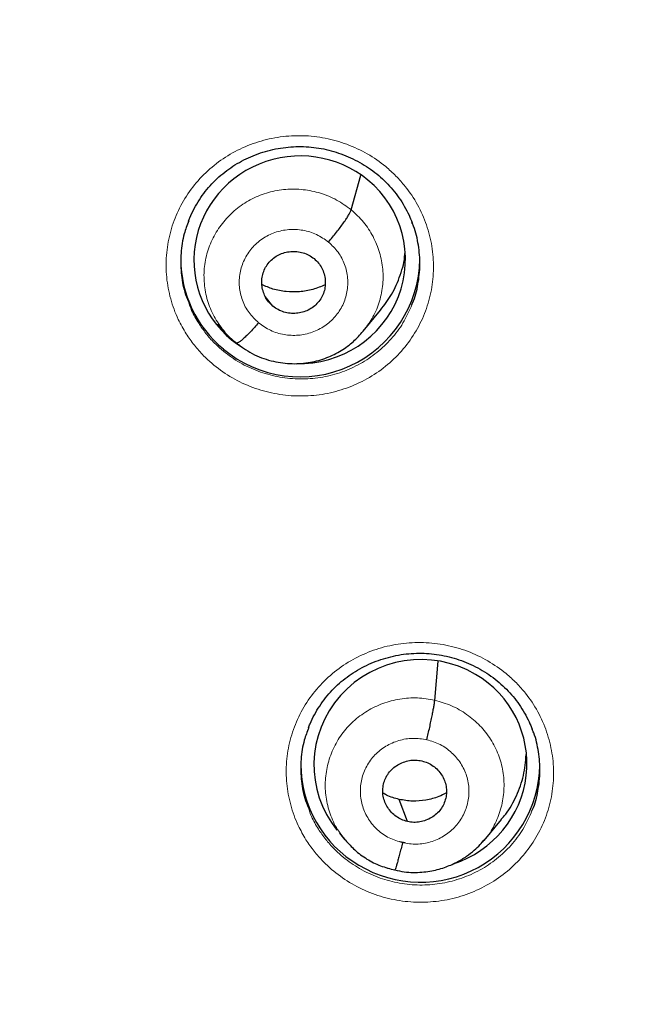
# Model space of a CAD drawing. Header units: millimetres. Extents: x 8 to 2236, y 12 to 2208.
# Tile 41 of 165: x 1062 to 1070, y 1841 to 1855. Entities that reach past the tile are written whole.
import ezdxf

# ---------------------------------------------------------------- set-up
doc = ezdxf.new("R2010")
doc.units = ezdxf.units.MM

msp = doc.modelspace()

# ---------------------------------------------------------------- linework, layer by layer
at = {"color": 7, "linetype": 'Continuous', "lineweight": 30}
for p, q in [((1066.275, 1852.602), (1066.412, 1853.093)), ((1065.164, 1851.231), (1065.053, 1851.371)), ((1066.447, 1850.875), (1066.694, 1851.174)), ((1064.38, 1850.981), (1064.467, 1850.876)), ((1067.464, 1845.626), (1067.514, 1846.185)), ((1067.076, 1843.902), (1066.958, 1844.217)), ((1068.166, 1843.633), (1068.413, 1843.93)), ((1066.109, 1843.737), (1066.185, 1843.644)), ((1066.178, 1843.654), (1066.195, 1843.637)), ((1066.197, 1843.639), (1066.19, 1843.648)), ((1067.045, 1843.597), (1066.969, 1843.613)), ((1068.162, 1843.636), (1068.14, 1843.611)), ((1066.896, 1843.211), (1066.891, 1843.21))]:
    msp.add_line(p, q, dxfattribs=at)
at = {"color": 252, "linetype": 'Continuous', "lineweight": 0}
for p, q in [((1066.219, 1843.611), (1066.197, 1843.639)), ((1066.891, 1843.21), (1066.743, 1843.259))]:
    msp.add_line(p, q, dxfattribs=at)
at = {"color": 7, "linetype": 'Continuous', "lineweight": 30}
for centre, radius, start, end in [((1087.205, 1877.398), 23.103, 180.8483, 359.1517), ((1065.509, 1851.905), 1.657, 180.1223, 230.6965), ((1065.55, 1851.929), 1.702, 230.1318, 359.0592), ((1067.221, 1844.718), 1.662, 180.183, 239.7321), ((1067.26, 1844.738), 1.699, 238.9555, 358.8565)]:
    msp.add_arc(centre, radius, start, end, dxfattribs=at)
at = {"color": 252, "linetype": 'Continuous', "lineweight": 0}
msp.add_arc((1087.205, 1877.428), 23.123, 184.3344, 355.9199, dxfattribs=at)
at = {"color": 7, "linetype": 'Continuous', "lineweight": 30}
for centre, major_axis, ratio, start_param, end_param in [((1065.543, 1851.891), (1.487, 0.228), 0.981752, 0.720525, 4.00372), ((1065.543, 1851.891), (1.487, 0.228), 0.981752, 4.530316, 7.00371), ((1067.26, 1844.715), (1.481, 0.318), 0.983725, 0.81816, 3.604083), ((1067.26, 1844.715), (1.481, 0.318), 0.983725, 4.820563, 7.101345)]:
    msp.add_ellipse(centre, major_axis=major_axis, ratio=ratio, start_param=start_param, end_param=end_param, dxfattribs=at)
for points, knots in [([(1062.021, 1873.393), (1062.027, 1873.348), (1062.06, 1873.119), (1062.131, 1872.708), (1062.235, 1872.161), (1062.353, 1871.616), (1062.482, 1871.073), (1062.624, 1870.534), (1062.778, 1869.998), (1062.944, 1869.465), (1063.122, 1868.936), (1063.312, 1868.411), (1063.514, 1867.89), (1063.727, 1867.374), (1063.953, 1866.863), (1064.189, 1866.357), (1064.437, 1865.856), (1064.697, 1865.361), (1064.968, 1864.871), (1065.249, 1864.388), (1065.542, 1863.91), (1065.845, 1863.44), (1066.159, 1862.976), (1066.484, 1862.519), (1066.818, 1862.069), (1067.163, 1861.626), (1067.518, 1861.192), (1067.882, 1860.765), (1068.256, 1860.346), (1068.64, 1859.936), (1069.032, 1859.534), (1069.434, 1859.14), (1069.845, 1858.756), (1070.264, 1858.381), (1070.691, 1858.014), (1071.127, 1857.658), (1071.571, 1857.311), (1072.022, 1856.974), (1072.481, 1856.646), (1072.948, 1856.329), (1073.421, 1856.022), (1073.901, 1855.726), (1074.388, 1855.44), (1074.881, 1855.165), (1075.381, 1854.901), (1075.886, 1854.647), (1076.397, 1854.405), (1076.913, 1854.174), (1077.434, 1853.955), (1077.842, 1853.792), (1078.076, 1853.706), (1078.134, 1853.685)], [0, 0, 0, 0, 0.005147, 0.026159, 0.047171, 0.068184, 0.089196, 0.110209, 0.131222, 0.152235, 0.173249, 0.194263, 0.215277, 0.236292, 0.257307, 0.278323, 0.299339, 0.320355, 0.341372, 0.362389, 0.383407, 0.404426, 0.425445, 0.446465, 0.467485, 0.488505, 0.509527, 0.530548, 0.551571, 0.572594, 0.593617, 0.614641, 0.635666, 0.656691, 0.677717, 0.698743, 0.71977, 0.740798, 0.761826, 0.782854, 0.803883, 0.824913, 0.845943, 0.866974, 0.888005, 0.909036, 0.930068, 0.9511, 0.972133, 0.993166, 1, 1, 1, 1]), ([(1041.644, 1866.837), (1041.673, 1866.715), (1041.761, 1866.348), (1041.92, 1865.738), (1042.122, 1865.008), (1042.337, 1864.282), (1042.563, 1863.559), (1042.802, 1862.84), (1043.052, 1862.125), (1043.315, 1861.414), (1043.589, 1860.707), (1043.875, 1860.005), (1044.173, 1859.307), (1044.482, 1858.615), (1044.803, 1857.927), (1045.135, 1857.245), (1045.479, 1856.568), (1045.834, 1855.896), (1046.2, 1855.231), (1046.577, 1854.572), (1046.965, 1853.918), (1047.364, 1853.271), (1047.773, 1852.631), (1048.194, 1851.997), (1048.624, 1851.37), (1049.066, 1850.75), (1049.517, 1850.137), (1049.979, 1849.532), (1050.451, 1848.934), (1050.932, 1848.344), (1051.424, 1847.761), (1051.925, 1847.187), (1052.436, 1846.621), (1052.956, 1846.063), (1053.485, 1845.513), (1054.023, 1844.972), (1054.571, 1844.44), (1055.127, 1843.917), (1055.692, 1843.402), (1056.265, 1842.897), (1056.847, 1842.401), (1057.436, 1841.915), (1058.034, 1841.438), (1058.64, 1840.971), (1059.254, 1840.513), (1059.875, 1840.066), (1060.503, 1839.629), (1061.139, 1839.201), (1061.782, 1838.784), (1062.431, 1838.378), (1063.088, 1837.982), (1063.75, 1837.596), (1064.42, 1837.222), (1065.095, 1836.858), (1065.776, 1836.505), (1066.463, 1836.163), (1067.156, 1835.832), (1067.854, 1835.513), (1068.558, 1835.204), (1069.266, 1834.907), (1069.98, 1834.622), (1070.698, 1834.348), (1071.42, 1834.085), (1072.147, 1833.834), (1072.878, 1833.596), (1073.438, 1833.421), (1073.755, 1833.329), (1073.825, 1833.308)], [0, 0, 0, 0, 0.007795, 0.02347, 0.039146, 0.054822, 0.070498, 0.086174, 0.10185, 0.117527, 0.133203, 0.148879, 0.164555, 0.180232, 0.195908, 0.211584, 0.227261, 0.242937, 0.258614, 0.274291, 0.289968, 0.305644, 0.321321, 0.336998, 0.352675, 0.368352, 0.38403, 0.399707, 0.415384, 0.431062, 0.446739, 0.462417, 0.478094, 0.493772, 0.50945, 0.525128, 0.540806, 0.556484, 0.572162, 0.58784, 0.603518, 0.619196, 0.634875, 0.650553, 0.666232, 0.68191, 0.697589, 0.713268, 0.728946, 0.744625, 0.760304, 0.775983, 0.791662, 0.807341, 0.823021, 0.8387, 0.854379, 0.870058, 0.885738, 0.901417, 0.917097, 0.932776, 0.948456, 0.964136, 0.979815, 0.995495, 1, 1, 1, 1]), ([(1063.964, 1852.441), (1063.97, 1852.458), (1063.992, 1852.519), (1064.043, 1852.621), (1064.116, 1852.746), (1064.2, 1852.864), (1064.293, 1852.973), (1064.395, 1853.072), (1064.505, 1853.161), (1064.623, 1853.242), (1064.749, 1853.313), (1064.882, 1853.374), (1065.021, 1853.424), (1065.163, 1853.462), (1065.308, 1853.488), (1065.454, 1853.502), (1065.599, 1853.503), (1065.744, 1853.492), (1065.886, 1853.469), (1066.028, 1853.434), (1066.166, 1853.387), (1066.301, 1853.329), (1066.431, 1853.259), (1066.553, 1853.18), (1066.668, 1853.091), (1066.774, 1852.993), (1066.87, 1852.887), (1066.957, 1852.774), (1067.033, 1852.653), (1067.096, 1852.534), (1067.128, 1852.454), (1067.142, 1852.419)], [0, 0, 0, 0, 0.013038, 0.049258, 0.085467, 0.121431, 0.15699, 0.192051, 0.226886, 0.262052, 0.297587, 0.33339, 0.36934, 0.405291, 0.44109, 0.476641, 0.511884, 0.54676, 0.581752, 0.617028, 0.652535, 0.688197, 0.723924, 0.75959, 0.795113, 0.830436, 0.865464, 0.900471, 0.935808, 0.971414, 1, 1, 1, 1]), ([(1065.953, 1852.144), (1065.972, 1852.167), (1066.011, 1852.213), (1066.068, 1852.284), (1066.121, 1852.353), (1066.169, 1852.418), (1066.209, 1852.478), (1066.241, 1852.53), (1066.265, 1852.573), (1066.271, 1852.593), (1066.275, 1852.602)], [0, 0, 0, 0, 0.126239, 0.251659, 0.376509, 0.500846, 0.624926, 0.749308, 0.874273, 1, 1, 1, 1]), ([(1063.966, 1852.444), (1063.943, 1852.383), (1063.886, 1852.236), (1063.85, 1851.986), (1063.853, 1851.707), (1063.89, 1851.474), (1063.943, 1851.343), (1063.961, 1851.298)], [0, 0, 0, 0, 0.165662, 0.403038, 0.640412, 0.877525, 1, 1, 1, 1]), ([(1067.139, 1851.251), (1067.142, 1851.259), (1067.187, 1851.351), (1067.229, 1851.544), (1067.262, 1851.821), (1067.236, 1852.099), (1067.195, 1852.302), (1067.147, 1852.404), (1067.14, 1852.421)], [0, 0, 0, 0, 0.022441, 0.255341, 0.488239, 0.720915, 0.953589, 1, 1, 1, 1]), ([(1065.164, 1851.231), (1065.143, 1851.251), (1065.099, 1851.291), (1065.052, 1851.366), (1065.02, 1851.448), (1065.004, 1851.534), (1065.004, 1851.621), (1065.022, 1851.706), (1065.057, 1851.786), (1065.107, 1851.857), (1065.171, 1851.918), (1065.245, 1851.965), (1065.328, 1851.996), (1065.416, 1852.011), (1065.506, 1852.01), (1065.593, 1851.993), (1065.677, 1851.961), (1065.725, 1851.926), (1065.749, 1851.908)], [0, 0, 0, 0, 0.062616, 0.125091, 0.187746, 0.250479, 0.313048, 0.375343, 0.437605, 0.500001, 0.562396, 0.624658, 0.686954, 0.749522, 0.812255, 0.87491, 0.937384, 1, 1, 1, 1]), ([(1066.692, 1851.176), (1066.747, 1851.248), (1066.866, 1851.4), (1066.978, 1851.672), (1067.037, 1851.874), (1067.038, 1851.979), (1067.038, 1851.982)], [0, 0, 0, 0, 0.303497, 0.645563, 0.987809, 1, 1, 1, 1]), ([(1065.749, 1851.908), (1065.77, 1851.888), (1065.814, 1851.848), (1065.86, 1851.773), (1065.893, 1851.692), (1065.909, 1851.606), (1065.909, 1851.518), (1065.891, 1851.433), (1065.856, 1851.353), (1065.806, 1851.282), (1065.742, 1851.221), (1065.668, 1851.174), (1065.584, 1851.143), (1065.497, 1851.128), (1065.407, 1851.129), (1065.319, 1851.146), (1065.236, 1851.179), (1065.188, 1851.214), (1065.164, 1851.231)], [0, 0, 0, 0, 0.062616, 0.125091, 0.187745, 0.250478, 0.313047, 0.375342, 0.437604, 0.5, 0.562395, 0.624657, 0.686952, 0.749521, 0.812255, 0.874909, 0.937384, 1, 1, 1, 1]), ([(1065.906, 1851.536), (1065.848, 1851.511), (1065.732, 1851.462), (1065.542, 1851.432), (1065.351, 1851.434), (1065.168, 1851.467), (1065.058, 1851.516), (1065.007, 1851.54)], [0, 0, 0, 0, 0.202949, 0.407692, 0.612976, 0.818001, 1, 1, 1, 1]), ([(1064.96, 1850.995), (1064.941, 1850.973), (1064.901, 1850.928), (1064.845, 1850.867), (1064.792, 1850.814), (1064.744, 1850.769), (1064.704, 1850.735), (1064.672, 1850.712), (1064.658, 1850.707), (1064.652, 1850.705)], [0, 0, 0, 0, 0.142754, 0.286471, 0.431001, 0.575858, 0.720677, 0.865367, 1, 1, 1, 1]), ([(1064.459, 1850.885), (1064.488, 1850.851), (1064.546, 1850.784), (1064.617, 1850.731), (1064.652, 1850.704)], [0, 0, 0, 0, 0.5004244, 1, 1, 1, 1]), ([(1064.652, 1850.704), (1064.691, 1850.673), (1064.77, 1850.612), (1064.9, 1850.54), (1065.033, 1850.485), (1065.169, 1850.446), (1065.304, 1850.422), (1065.48, 1850.409), (1065.692, 1850.425), (1065.928, 1850.491), (1066.134, 1850.593), (1066.308, 1850.721), (1066.401, 1850.825), (1066.445, 1850.875)], [0, 0, 0, 0, 0.07605, 0.15002, 0.222141, 0.292507, 0.361133, 0.428005, 0.556284, 0.677641, 0.792034, 0.899396, 1, 1, 1, 1]), ([(1065.669, 1845.233), (1065.676, 1845.253), (1065.7, 1845.317), (1065.752, 1845.422), (1065.826, 1845.546), (1065.91, 1845.663), (1066.004, 1845.771), (1066.106, 1845.87), (1066.216, 1845.959), (1066.335, 1846.039), (1066.461, 1846.109), (1066.594, 1846.17), (1066.733, 1846.219), (1066.875, 1846.257), (1067.02, 1846.283), (1067.166, 1846.296), (1067.311, 1846.297), (1067.455, 1846.285), (1067.598, 1846.262), (1067.739, 1846.227), (1067.878, 1846.18), (1068.012, 1846.121), (1068.141, 1846.052), (1068.264, 1845.973), (1068.379, 1845.883), (1068.484, 1845.786), (1068.58, 1845.68), (1068.666, 1845.567), (1068.742, 1845.446), (1068.804, 1845.328), (1068.836, 1845.249), (1068.849, 1845.214)], [0, 0, 0, 0, 0.01538, 0.051561, 0.087727, 0.123646, 0.159157, 0.194167, 0.228946, 0.26405, 0.29952, 0.335255, 0.371133, 0.407006, 0.442724, 0.478187, 0.51334, 0.548125, 0.583025, 0.618213, 0.653634, 0.689213, 0.72486, 0.760448, 0.795895, 0.831141, 0.866096, 0.901039, 0.936315, 0.971864, 1, 1, 1, 1]), ([(1067.352, 1845.066), (1067.358, 1845.095), (1067.372, 1845.153), (1067.392, 1845.241), (1067.41, 1845.326), (1067.426, 1845.406), (1067.441, 1845.479), (1067.452, 1845.542), (1067.461, 1845.594), (1067.463, 1845.615), (1067.464, 1845.626)], [0, 0, 0, 0, 0.1264245, 0.2514936, 0.376205, 0.5008538, 0.6253834, 0.7497467, 0.8742684, 1, 1, 1, 1]), ([(1065.672, 1845.236), (1065.649, 1845.178), (1065.593, 1845.034), (1065.557, 1844.788), (1065.559, 1844.51), (1065.596, 1844.276), (1065.649, 1844.144), (1065.667, 1844.098)], [0, 0, 0, 0, 0.158946, 0.397592, 0.636235, 0.874464, 1, 1, 1, 1]), ([(1068.846, 1844.054), (1068.849, 1844.06), (1068.893, 1844.149), (1068.935, 1844.339), (1068.968, 1844.615), (1068.943, 1844.893), (1068.902, 1845.096), (1068.855, 1845.199), (1068.847, 1845.216)], [0, 0, 0, 0, 0.016737, 0.250588, 0.484439, 0.717969, 0.951497, 1, 1, 1, 1]), ([(1068.408, 1843.935), (1068.43, 1843.958), (1068.521, 1844.056), (1068.631, 1844.268), (1068.736, 1844.554), (1068.755, 1844.755), (1068.764, 1844.855)], [0, 0, 0, 0, 0.095083, 0.39749, 0.700293, 1, 1, 1, 1]), ([(1067.076, 1843.902), (1067.047, 1843.91), (1066.99, 1843.927), (1066.913, 1843.973), (1066.847, 1844.031), (1066.792, 1844.101), (1066.752, 1844.179), (1066.728, 1844.262), (1066.722, 1844.349), (1066.734, 1844.435), (1066.762, 1844.517), (1066.806, 1844.593), (1066.866, 1844.657), (1066.937, 1844.71), (1067.017, 1844.748), (1067.103, 1844.772), (1067.192, 1844.78), (1067.251, 1844.77), (1067.28, 1844.765)], [0, 0, 0, 0, 0.062615, 0.1250904, 0.1877462, 0.25048, 0.3130473, 0.3753393, 0.4375978, 0.4999917, 0.5623886, 0.6246536, 0.6869507, 0.7495199, 0.8122529, 0.8749075, 0.937383, 1, 1, 1, 1]), ([(1067.28, 1844.765), (1067.309, 1844.756), (1067.366, 1844.74), (1067.442, 1844.694), (1067.509, 1844.636), (1067.563, 1844.566), (1067.604, 1844.488), (1067.628, 1844.404), (1067.634, 1844.318), (1067.622, 1844.232), (1067.594, 1844.149), (1067.55, 1844.074), (1067.49, 1844.009), (1067.419, 1843.957), (1067.339, 1843.918), (1067.253, 1843.895), (1067.164, 1843.887), (1067.105, 1843.897), (1067.076, 1843.902)], [0, 0, 0, 0, 0.062615, 0.12509, 0.187745, 0.250479, 0.313046, 0.375338, 0.437597, 0.49999, 0.562387, 0.624652, 0.686949, 0.749519, 0.812252, 0.874907, 0.937383, 1, 1, 1, 1]), ([(1066.958, 1844.217), (1066.896, 1844.233), (1066.815, 1844.253), (1066.744, 1844.297), (1066.728, 1844.307)], [0, 0, 0, 0, 0.767, 1, 1, 1, 1]), ([(1067.63, 1844.31), (1067.594, 1844.292), (1067.502, 1844.244), (1067.339, 1844.203), (1067.147, 1844.184), (1067.021, 1844.206), (1066.958, 1844.217)], [0, 0, 0, 0, 0.1748854, 0.4502411, 0.7248099, 1, 1, 1, 1]), ([(1066.195, 1843.637), (1066.237, 1843.589), (1066.328, 1843.487), (1066.497, 1843.365), (1066.689, 1843.266), (1066.828, 1843.231), (1066.897, 1843.213)], [0, 0, 0, 0, 0.229923, 0.487481, 0.743939, 1, 1, 1, 1]), ([(1066.897, 1843.213), (1066.941, 1843.203), (1067.027, 1843.185), (1067.156, 1843.177), (1067.279, 1843.18), (1067.428, 1843.199), (1067.596, 1843.242), (1067.77, 1843.317), (1067.911, 1843.401), (1068.021, 1843.488), (1068.104, 1843.568), (1068.149, 1843.62), (1068.169, 1843.644)], [0, 0, 0, 0, 0.095677, 0.186604, 0.273026, 0.35505, 0.505872, 0.639245, 0.755177, 0.853812, 0.935354, 1, 1, 1, 1]), ([(1067.004, 1843.601), (1066.997, 1843.572), (1066.984, 1843.515), (1066.964, 1843.436), (1066.945, 1843.366), (1066.929, 1843.306), (1066.914, 1843.259), (1066.904, 1843.226), (1066.899, 1843.218), (1066.897, 1843.213)], [0, 0, 0, 0, 0.144105, 0.28935, 0.435514, 0.58205, 0.728554, 0.87491, 1, 1, 1, 1])]:
    msp.add_open_spline(points, degree=3, knots=knots, dxfattribs=at)
at = {"color": 252, "linetype": 'Continuous', "lineweight": 0}
for points, knots in [([(1063.931, 1850.839), (1063.892, 1850.906), (1063.799, 1851.064), (1063.702, 1851.334), (1063.644, 1851.642), (1063.641, 1851.955), (1063.692, 1852.264), (1063.795, 1852.56), (1063.948, 1852.835), (1064.147, 1853.08), (1064.385, 1853.29), (1064.657, 1853.457), (1064.953, 1853.578), (1065.267, 1853.647), (1065.589, 1853.665), (1065.909, 1853.629), (1066.219, 1853.542), (1066.509, 1853.405), (1066.739, 1853.246), (1066.915, 1853.085), (1067.072, 1852.908), (1067.226, 1852.678), (1067.354, 1852.39), (1067.431, 1852.085), (1067.455, 1851.773), (1067.424, 1851.461), (1067.341, 1851.159), (1067.205, 1850.876), (1067.024, 1850.618), (1066.799, 1850.395), (1066.54, 1850.211), (1066.251, 1850.073), (1065.943, 1849.983), (1065.623, 1849.947), (1065.302, 1849.962), (1064.987, 1850.03), (1064.688, 1850.148), (1064.414, 1850.314), (1064.202, 1850.496), (1064.043, 1850.674), (1063.968, 1850.784), (1063.931, 1850.839)], [0, 0, 0, 0, 0.0198379, 0.0466367, 0.0734358, 0.1002614, 0.1270873, 0.1539483, 0.1808095, 0.2076991, 0.2345886, 0.2614874, 0.288386, 0.3152704, 0.3421546, 0.3690076, 0.3958604, 0.4226785, 0.4494966, 0.4662017, 0.4829069, 0.5097216, 0.5365365, 0.56335, 0.5901638, 0.6170003, 0.6438369, 0.6707083, 0.6975797, 0.7244746, 0.7513695, 0.7782662, 0.8051627, 0.8320386, 0.8589144, 0.8857561, 0.9125976, 0.9394067, 0.9662158, 0.9831079, 1, 1, 1, 1]), ([(1064.461, 1850.884), (1064.413, 1850.95), (1064.318, 1851.082), (1064.227, 1851.311), (1064.18, 1851.552), (1064.183, 1851.797), (1064.235, 1852.036), (1064.335, 1852.26), (1064.478, 1852.461), (1064.656, 1852.632), (1064.865, 1852.766), (1065.098, 1852.856), (1065.344, 1852.901), (1065.596, 1852.896), (1065.841, 1852.845), (1066.075, 1852.75), (1066.208, 1852.652), (1066.275, 1852.602)], [0, 0, 0, 0, 0.065753, 0.132526, 0.199276, 0.266017, 0.332701, 0.39935, 0.466087, 0.532824, 0.599474, 0.666158, 0.732898, 0.799648, 0.86642, 0.933164, 1, 1, 1, 1]), ([(1066.275, 1852.602), (1066.336, 1852.546), (1066.458, 1852.435), (1066.593, 1852.226), (1066.686, 1851.998), (1066.733, 1851.757), (1066.73, 1851.512), (1066.677, 1851.273), (1066.583, 1851.055), (1066.488, 1850.932), (1066.444, 1850.874)], [0, 0, 0, 0, 0.126812, 0.25345, 0.380142, 0.50679, 0.633422, 0.759947, 0.886405, 1, 1, 1, 1]), ([(1064.96, 1850.995), (1064.912, 1851.041), (1064.815, 1851.134), (1064.723, 1851.313), (1064.678, 1851.507), (1064.688, 1851.706), (1064.749, 1851.895), (1064.858, 1852.062), (1065.009, 1852.196), (1065.189, 1852.287), (1065.388, 1852.329), (1065.591, 1852.319), (1065.788, 1852.26), (1065.898, 1852.183), (1065.953, 1852.144)], [0, 0, 0, 0, 0.083333, 0.166663, 0.249997, 0.333332, 0.416664, 0.499997, 0.583327, 0.666661, 0.749995, 0.83333, 0.916664, 1, 1, 1, 1]), ([(1065.953, 1852.144), (1066.001, 1852.098), (1066.098, 1852.005), (1066.19, 1851.826), (1066.234, 1851.632), (1066.225, 1851.434), (1066.164, 1851.244), (1066.054, 1851.077), (1065.904, 1850.944), (1065.724, 1850.853), (1065.525, 1850.81), (1065.321, 1850.82), (1065.125, 1850.879), (1065.015, 1850.956), (1064.96, 1850.995)], [0, 0, 0, 0, 0.083336, 0.16667, 0.250005, 0.333339, 0.416673, 0.500003, 0.583336, 0.666668, 0.750003, 0.833337, 0.916667, 1, 1, 1, 1]), ([(1063.961, 1851.298), (1063.975, 1851.255), (1064.012, 1851.146), (1064.072, 1851.048), (1064.108, 1850.989)], [0, 0, 0, 0, 0.395099, 1, 1, 1, 1]), ([(1064.108, 1850.989), (1064.141, 1850.94), (1064.208, 1850.842), (1064.35, 1850.682), (1064.54, 1850.52), (1064.785, 1850.371), (1065.052, 1850.266), (1065.24, 1850.225), (1065.429, 1850.199), (1065.622, 1850.19), (1065.908, 1850.223), (1066.183, 1850.302), (1066.441, 1850.426), (1066.674, 1850.59), (1066.874, 1850.79), (1067.034, 1851.011), (1067.105, 1851.174), (1067.139, 1851.251)], [0, 0, 0, 0, 0.047768, 0.095535, 0.171326, 0.247116, 0.322905, 0.398694, 0.398967, 0.474976, 0.550986, 0.627063, 0.70314, 0.779217, 0.855294, 0.931304, 1, 1, 1, 1]), ([(1065.633, 1843.644), (1065.595, 1843.71), (1065.504, 1843.866), (1065.408, 1844.136), (1065.351, 1844.443), (1065.349, 1844.755), (1065.4, 1845.064), (1065.505, 1845.359), (1065.659, 1845.633), (1065.859, 1845.877), (1066.098, 1846.086), (1066.37, 1846.252), (1066.667, 1846.371), (1066.981, 1846.44), (1067.303, 1846.456), (1067.623, 1846.419), (1067.932, 1846.332), (1068.222, 1846.194), (1068.451, 1846.035), (1068.626, 1845.875), (1068.783, 1845.698), (1068.936, 1845.468), (1069.063, 1845.18), (1069.139, 1844.876), (1069.162, 1844.564), (1069.13, 1844.254), (1069.046, 1843.952), (1068.91, 1843.67), (1068.727, 1843.413), (1068.502, 1843.19), (1068.241, 1843.007), (1067.952, 1842.871), (1067.643, 1842.782), (1067.324, 1842.747), (1067.002, 1842.763), (1066.688, 1842.832), (1066.39, 1842.951), (1066.116, 1843.117), (1065.905, 1843.299), (1065.745, 1843.478), (1065.671, 1843.588), (1065.633, 1843.644)], [0, 0, 0, 0, 0.019559, 0.046357, 0.073156, 0.099997, 0.126838, 0.153725, 0.180611, 0.207525, 0.234438, 0.261349, 0.288259, 0.315138, 0.342017, 0.36885, 0.395683, 0.422475, 0.449267, 0.465931, 0.482596, 0.50942, 0.536245, 0.563067, 0.58989, 0.616746, 0.643602, 0.6705, 0.697398, 0.724314, 0.751229, 0.778133, 0.805036, 0.831902, 0.858767, 0.885585, 0.912404, 0.939187, 0.96597, 0.982985, 1, 1, 1, 1]), ([(1066.19, 1843.648), (1066.158, 1843.686), (1066.073, 1843.787), (1065.981, 1843.981), (1065.914, 1844.217), (1065.9, 1844.461), (1065.933, 1844.703), (1066.012, 1844.935), (1066.135, 1845.148), (1066.3, 1845.331), (1066.499, 1845.48), (1066.724, 1845.588), (1066.966, 1845.65), (1067.217, 1845.67), (1067.382, 1845.641), (1067.464, 1845.626)], [0, 0, 0, 0, 0.047983, 0.127334, 0.206617, 0.285858, 0.365204, 0.444552, 0.523796, 0.603081, 0.682432, 0.761793, 0.841182, 0.920536, 1, 1, 1, 1]), ([(1067.464, 1845.626), (1067.545, 1845.604), (1067.705, 1845.558), (1067.922, 1845.431), (1068.111, 1845.27), (1068.265, 1845.076), (1068.376, 1844.856), (1068.441, 1844.619), (1068.456, 1844.375), (1068.423, 1844.133), (1068.342, 1843.903), (1068.253, 1843.733), (1068.18, 1843.655), (1068.162, 1843.636)], [0, 0, 0, 0, 0.097094, 0.194055, 0.291059, 0.388027, 0.484983, 0.581856, 0.678677, 0.775627, 0.872578, 0.969403, 1, 1, 1, 1]), ([(1067.004, 1843.601), (1066.94, 1843.621), (1066.811, 1843.66), (1066.645, 1843.779), (1066.516, 1843.932), (1066.431, 1844.114), (1066.398, 1844.31), (1066.417, 1844.508), (1066.489, 1844.693), (1066.607, 1844.855), (1066.764, 1844.981), (1066.949, 1845.061), (1067.151, 1845.096), (1067.285, 1845.076), (1067.352, 1845.066)], [0, 0, 0, 0, 0.083335, 0.16667, 0.250005, 0.333341, 0.416668, 0.500001, 0.583332, 0.666663, 0.749997, 0.833331, 0.916665, 1, 1, 1, 1]), ([(1067.352, 1845.066), (1067.416, 1845.046), (1067.545, 1845.006), (1067.71, 1844.887), (1067.84, 1844.734), (1067.925, 1844.553), (1067.958, 1844.357), (1067.939, 1844.159), (1067.867, 1843.973), (1067.749, 1843.812), (1067.592, 1843.686), (1067.406, 1843.605), (1067.205, 1843.57), (1067.071, 1843.591), (1067.004, 1843.601)], [0, 0, 0, 0, 0.083336, 0.16667, 0.250004, 0.333339, 0.41667, 0.500002, 0.583336, 0.666665, 0.750002, 0.833337, 0.916667, 1, 1, 1, 1]), ([(1065.667, 1844.098), (1065.681, 1844.056), (1065.716, 1843.95), (1065.775, 1843.853), (1065.81, 1843.795)], [0, 0, 0, 0, 0.393272, 1, 1, 1, 1]), ([(1065.81, 1843.795), (1065.844, 1843.745), (1065.91, 1843.647), (1066.053, 1843.487), (1066.242, 1843.324), (1066.487, 1843.175), (1066.753, 1843.069), (1066.94, 1843.028), (1067.13, 1843.002), (1067.322, 1842.992), (1067.608, 1843.024), (1067.884, 1843.103), (1068.143, 1843.225), (1068.376, 1843.388), (1068.577, 1843.587), (1068.739, 1843.81), (1068.812, 1843.974), (1068.846, 1844.054)], [0, 0, 0, 0, 0.047993, 0.095986, 0.17151, 0.247033, 0.322556, 0.398079, 0.398362, 0.474145, 0.549929, 0.625831, 0.701734, 0.77768, 0.853627, 0.929525, 1, 1, 1, 1])]:
    msp.add_open_spline(points, degree=3, knots=knots, dxfattribs=at)

doc.saveas('drawing.dxf')
